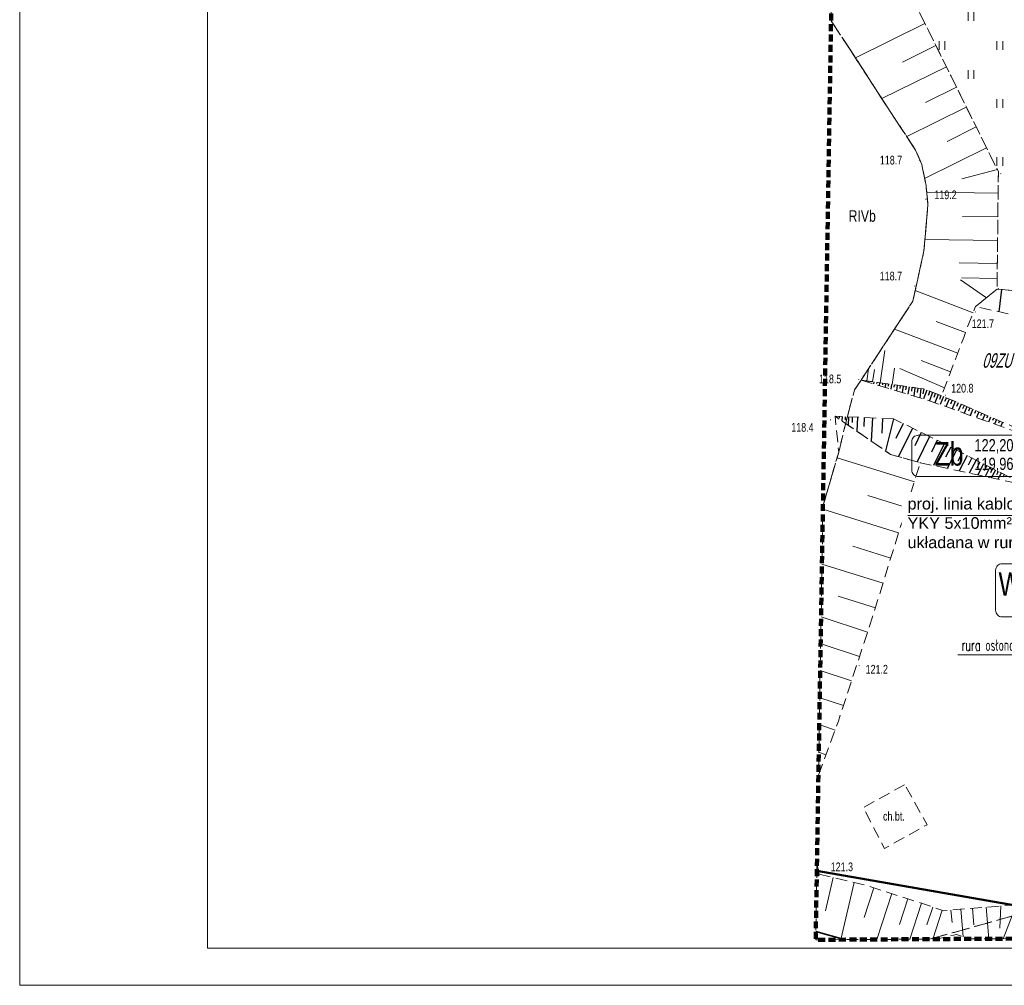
# Model space of a CAD drawing. Header units: millimetres. Extents: x 7464056 to 7464277, y 5957530 to 5957827.
# Tile 1 of 22: x 7464056 to 7464141, y 5957530 to 5957613. Entities that reach past the tile are written whole.
import ezdxf
from ezdxf.enums import TextEntityAlignment as Align

# ---------------------------------------------------------------- set-up
doc = ezdxf.new("R2010")
doc.units = ezdxf.units.MM
doc.header["$MEASUREMENT"] = 0
for name, pattern in [('1', [0.6, 0.3, -0.3]), ('1.0_0.5', [1.5, 1, -0.5]), ('2', [0.9, 0.6, -0.3]), ('CONTINOUS', [0]), ('egkk-500', [2, 1.5, -0.5]), ('egug-500', [1, 0.5, -0.5])]:
    doc.linetypes.add(name, pattern=pattern)
doc.layers.get('0').update_dxf_attribs({"color": 2, "linetype": 'CONTINUOUS', "lineweight": 0, "plot": 0})
for name, color, linetype in [('000 Inne (niezydentyfikowane)', 7, 'CONTINUOUS'), ('209-oznaczenie konturu klasyfikacyjnego', 7, 'CONTINUOUS'), ('217-kontur klasyfikacyjny', 7, 'CONTINUOUS'), ('218-kontur użytku gruntowego', 7, 'CONTINUOUS'), ('chodnik', 7, 'CONTINUOUS'), ('chodnik-Atr17', 7, 'CONTINUOUS'), ('ogrodzenie trwałe', 7, 'CONTINUOUS'), ('pikieta naturalna', 7, 'CONTINUOUS'), ('pikieta naturalna-Atr2', 7, 'CONTINUOUS'), ('skarpa nieumocniona', 7, 'CONTINUOUS'), ('trawnik', 7, 'CONTINUOUS'), ('Zakres', 7, 'CONTINUOUS')]:
    doc.layers.add(name, color=color, linetype=linetype)
for name, color, linetype, lineweight in [('__A-opisy', 7, 'CONTINUOUS', 20), ('__A-Tabelka', 7, 'CONTINUOUS', 18), ('E-kable elektryczne-opis', 7, 'CONTINOUS', 20), ('S-drenaż-opis', 124, 'CONTINUOUS', 20), ('S-kan-sanit-opis', 34, 'CONTINUOUS', 20)]:
    doc.layers.add(name, color=color, linetype=linetype, lineweight=lineweight)
doc.styles.add('SANIT', font='romans.shx', dxfattribs={"width": 0.7})
doc.styles.get("Standard").update_dxf_attribs({"font": 'Working1250', "width": 0.75})
doc.linetypes.add('902-500', pattern='A,3.75,0,[1,ksztalty.shx,S=0.5,R=0,X=0,Y=0],3.75', length=7.5)

# ---------------------------------------------------------------- blocks, each defined once
blk = doc.blocks.new('PW01')
at = {"linetype": 'Continuous', "lineweight": 13}
h = blk.add_hatch(color=0, dxfattribs=at)
edge = h.paths.add_edge_path()
edge.add_arc((0, 0), 0.045, 0, 360)
blk = doc.blocks.new('TU04')
at = {"color": 0, "linetype": 'Continuous', "lineweight": 13}
for p, q in [((0, 0), (0, 0.75)), ((0.5, 0), (0.5, 0.75))]:
    blk.add_line(p, q, dxfattribs=at)

msp = doc.modelspace()

# ---------------------------------------------------------------- linework, layer by layer
at = {"layer": '000 Inne (niezydentyfikowane)', "color": 7, "linetype": 'Continuous', "lineweight": 13}
for p, q in [((7464134.5, 5957612.84), (7464128.51, 5957609.86)), ((7464135.45, 5957610.93), (7464132.56, 5957609.5)), ((7464136.35, 5957609.1), (7464130.79, 5957606.35)), ((7464137.23, 5957607.33), (7464134.55, 5957606.01)), ((7464138.07, 5957605.62), (7464132.93, 5957603.08)), ((7464138.93, 5957603.92), (7464136.42, 5957602.66)), ((7464139.82, 5957602.11), (7464134.47, 5957599.47)), ((7464140.75, 5957600.23), (7464137.69, 5957599.44)), ((7464140.82, 5957598.2), (7464134.66, 5957598.28)), ((7464140.79, 5957596.16), (7464137.73, 5957596.19)), ((7464140.77, 5957594.1), (7464134.5, 5957594.2)), ((7464140.74, 5957592.14), (7464137.47, 5957592.19)), ((7464140.73, 5957590.85), (7464137.67, 5957590.89)), ((7464139.81, 5957589.18), (7464137.58, 5957590.73)), ((7464138.65, 5957587.88), (7464133.67, 5957589.81)), ((7464138.01, 5957586.17), (7464135.47, 5957587.13)), ((7464137.33, 5957584.4), (7464131.88, 5957586.47)), ((7464130.65, 5957581.84), (7464131.04, 5957584.62)), ((7464136.72, 5957582.79), (7464134.18, 5957583.75)), ((7464129.49, 5957582), (7464129.63, 5957583.05)), ((7464129.99, 5957581.93), (7464130.14, 5957582.99)), ((7464131.69, 5957581.69), (7464131.89, 5957583.1)), ((7464136.2, 5957581.41), (7464132.34, 5957583.07)), ((7464133.59, 5957573.31), (7464126.93, 5957575.37)), ((7464132.91, 5957571.1), (7464129.59, 5957572.13)), ((7464132.23, 5957568.9), (7464125.702, 5957570.928)), ((7464131.56, 5957566.72), (7464128.28, 5957567.74)), ((7464130.89, 5957564.57), (7464125.622, 5957566.201)), ((7464130.23, 5957562.43), (7464127.02, 5957563.43)), ((7464129.55, 5957560.33), (7464125.546, 5957561.646)), ((7464128.87, 5957558.24), (7464125.74, 5957559.27)), ((7464128.17, 5957556.13), (7464125.469, 5957557.016)), ((7464127.48, 5957554), (7464125.429, 5957554.666)), ((7464126.75, 5957551.87), (7464125.391, 5957552.366)), ((7464125.97, 5957549.76), (7464125.351, 5957549.987)), ((7464125.25, 5957540.14), (7464125.186, 5957540.129)), ((7464126.58, 5957539.17), (7464125.92, 5957536.29)), ((7464128.39, 5957538.75), (7464127.261, 5957533.813)), ((7464130.1, 5957538.29), (7464129.25, 5957535.71)), ((7464131.65, 5957537.78), (7464130.35, 5957533.831)), ((7464133.04, 5957537.33), (7464132.32, 5957535.13)), ((7464134.2, 5957536.95), (7464133.191, 5957533.848)), ((7464135.18, 5957536.62), (7464134.67, 5957535.08)), ((7464139.78, 5957536.61), (7464140.003, 5957533.888)), ((7464141.06, 5957536.72), (7464140.95, 5957534.81)), ((7464142.29, 5957536.57), (7464141.241, 5957533.896)), ((7464136, 5957536.35), (7464135.186, 5957533.86)), ((7464136.75, 5957536.36), (7464136.84, 5957535.28)), ((7464137.6, 5957536.43), (7464137.79, 5957534.06)), ((7464138.6, 5957536.52), (7464138.72, 5957535.09))]:
    msp.add_line(p, q, dxfattribs=at)
at = {"layer": '000 Inne (niezydentyfikowane)', "color": 253, "linetype": '1', "lineweight": 13, "flags": 128}
msp.add_lwpolyline([(7464125.18, 5957539.755), (7464144.12, 5957536.43), (7464189.787, 5957545.447), (7464191.47, 5957545.78), (7464191.954, 5957545.875), (7464194.899, 5957546.456), (7464194.92, 5957546.46), (7464206.32, 5957560.132), (7464215.369, 5957570.98), (7464209.991, 5957575.1), (7464205.521, 5957578.87), (7464201.941, 5957582.25), (7464198.51, 5957586.21), (7464195.97, 5957590.71), (7464195.967, 5957590.719), (7464186.213, 5957609.558), (7464182.663, 5957614.998), (7464176.499, 5957625.621), (7464176.492, 5957625.631), (7464162.981, 5957648.914), (7464162.94, 5957648.984), (7464158.056, 5957657.401), (7464158.016, 5957657.47)], dxfattribs=at)
at = {"layer": '000 Inne (niezydentyfikowane)', "color": 56, "linetype": 'Continuous', "lineweight": 50, "flags": 128}
for points in [[(7464126.431, 5957614.494), (7464156.208, 5957632.058), (7464163.514, 5957619.798), (7464156.749, 5957590.749), (7464156.689, 5957582.483), (7464160.044, 5957570.443), (7464166.573, 5957560.859), (7464191.954, 5957545.875), (7464191.47, 5957545.78), (7464189.787, 5957545.447), (7464144.12, 5957536.43), (7464125.18, 5957539.755)], [(7464125.18, 5957539.755), (7464144.12, 5957536.43), (7464189.787, 5957545.447), (7464192.159, 5957543.5), (7464193.823, 5957534.207)]]:
    msp.add_lwpolyline(points, dxfattribs=at)
at = {"layer": '000 Inne (niezydentyfikowane)', "color": 7, "linetype": 'Continuous', "lineweight": 25, "flags": 128}
for points in [[(7464141.1, 5957589.89), (7464140.89, 5957587.97)], [(7464129.07, 5957582.06), (7464129.07, 5957582.05)], [(7464129.33, 5957582.02), (7464129.32, 5957582)], [(7464129.58, 5957581.99), (7464129.57, 5957581.9)], [(7464129.83, 5957581.95), (7464129.82, 5957581.89)], [(7464130.09, 5957581.92), (7464130.06, 5957581.75)], [(7464130.34, 5957581.88), (7464130.33, 5957581.78)], [(7464130.59, 5957581.84), (7464130.56, 5957581.6)], [(7464130.85, 5957581.81), (7464130.83, 5957581.67)], [(7464131.1, 5957581.77), (7464131.06, 5957581.45)], [(7464131.35, 5957581.74), (7464131.33, 5957581.56)], [(7464131.61, 5957581.7), (7464131.55, 5957581.3)], [(7464131.86, 5957581.67), (7464131.83, 5957581.45)], [(7464132.12, 5957581.63), (7464132.05, 5957581.15)], [(7464132.37, 5957581.59), (7464132.33, 5957581.34)], [(7464132.62, 5957581.56), (7464132.55, 5957581)], [(7464132.88, 5957581.52), (7464132.84, 5957581.23)], [(7464133.13, 5957581.49), (7464133.04, 5957580.85)], [(7464133.38, 5957581.45), (7464133.34, 5957581.12)], [(7464133.64, 5957581.42), (7464133.54, 5957580.7)], [(7464133.89, 5957581.38), (7464133.84, 5957581.01)], [(7464134.16, 5957581.34), (7464134.05, 5957580.55)], [(7464134.42, 5957581.3), (7464134.31, 5957580.9)], [(7464134.67, 5957581.2), (7464134.39, 5957580.45)], [(7464134.92, 5957581.11), (7464134.78, 5957580.74)], [(7464135.16, 5957581.02), (7464134.89, 5957580.29)], [(7464135.4, 5957580.93), (7464135.27, 5957580.57)], [(7464135.64, 5957580.84), (7464135.37, 5957580.12)], [(7464135.88, 5957580.75), (7464135.75, 5957580.39)], [(7464136.11, 5957580.66), (7464135.81, 5957579.96)], [(7464136.35, 5957580.55), (7464136.2, 5957580.22)], [(7464136.6, 5957580.44), (7464136.31, 5957579.78)], [(7464136.86, 5957580.33), (7464136.72, 5957580.01)], [(7464137.11, 5957580.22), (7464136.84, 5957579.6)], [(7464137.37, 5957580.11), (7464137.23, 5957579.81)], [(7464137.62, 5957580), (7464137.36, 5957579.41)], [(7464137.88, 5957579.89), (7464137.75, 5957579.6)], [(7464138.13, 5957579.78), (7464137.89, 5957579.22)], [(7464138.39, 5957579.67), (7464138.27, 5957579.4)], [(7464138.64, 5957579.56), (7464138.41, 5957579.03)], [(7464138.9, 5957579.45), (7464138.79, 5957579.19)], [(7464139.15, 5957579.34), (7464138.94, 5957578.84)], [(7464139.41, 5957579.23), (7464139.3, 5957578.99)], [(7464139.66, 5957579.12), (7464139.46, 5957578.65)], [(7464139.92, 5957579), (7464139.82, 5957578.78)], [(7464126.84, 5957578.96), (7464126.84, 5957578.9)], [(7464127.11, 5957578.94), (7464127.1, 5957578.83)], [(7464127.37, 5957578.93), (7464127.35, 5957578.55)], [(7464127.63, 5957578.92), (7464127.62, 5957578.64)], [(7464127.9, 5957578.91), (7464127.87, 5957578.19)], [(7464128.24, 5957578.89), (7464128.22, 5957578.43)], [(7464128.68, 5957578.87), (7464128.63, 5957577.67)], [(7464129.25, 5957578.85), (7464129.22, 5957578.07)], [(7464129.97, 5957578.81), (7464129.88, 5957576.81)], [(7464130.84, 5957578.77), (7464130.78, 5957577.5)], [(7464131.78, 5957578.73), (7464131.1, 5957575.98)], [(7464132.62, 5957578.33), (7464132, 5957577.05)], [(7464140.17, 5957578.89), (7464139.99, 5957578.46)], [(7464140.43, 5957578.78), (7464140.34, 5957578.58)], [(7464140.68, 5957578.67), (7464140.51, 5957578.28)], [(7464140.94, 5957578.56), (7464140.86, 5957578.37)], [(7464141.19, 5957578.45), (7464141.04, 5957578.09)], [(7464133.43, 5957577.93), (7464132.22, 5957575.48)], [(7464134.18, 5957577.56), (7464133.62, 5957576.4)], [(7464134.89, 5957577.21), (7464133.82, 5957575.03)], [(7464135.56, 5957576.89), (7464135.06, 5957575.87)], [(7464136.17, 5957576.59), (7464135.25, 5957574.71)], [(7464136.73, 5957576.3), (7464136.29, 5957575.44)], [(7464137.24, 5957576.04), (7464136.43, 5957574.46)], [(7464137.72, 5957575.8), (7464137.34, 5957575.07)], [(7464138.15, 5957575.57), (7464137.46, 5957574.24)], [(7464138.55, 5957575.37), (7464138.23, 5957574.75)], [(7464138.91, 5957575.18), (7464138.33, 5957574.05)], [(7464139.25, 5957575), (7464138.98, 5957574.49)], [(7464139.56, 5957574.85), (7464139.07, 5957573.89)], [(7464139.84, 5957574.7), (7464139.62, 5957574.26)], [(7464140.1, 5957574.56), (7464139.69, 5957573.76)], [(7464140.34, 5957574.44), (7464140.15, 5957574.07)], [(7464140.58, 5957574.32), (7464140.23, 5957573.65)], [(7464140.83, 5957574.19), (7464140.67, 5957573.89)], [(7464141.08, 5957574.06), (7464140.8, 5957573.53)], [(7464141.33, 5957573.93), (7464141.21, 5957573.7)]]:
    msp.add_lwpolyline(points, dxfattribs=at)
at = {"layer": '000 Inne (niezydentyfikowane)', "color": 253, "linetype": '1', "lineweight": 25, "flags": 128}
msp.add_lwpolyline([(7464189.787, 5957545.447), (7464144.12, 5957536.43), (7464125.18, 5957539.755)], dxfattribs=at)
at = {"layer": '217-kontur klasyfikacyjny', "color": 92, "linetype": 'egkk-500', "lineweight": 18, "flags": 128}
for points in [[(7464128.16, 5957610.41), (7464126.407, 5957613.067)], [(7464131.29, 5957605.57), (7464128.16, 5957610.41)], [(7464133.7, 5957601.91), (7464131.29, 5957605.57)], [(7464134.23, 5957600.66), (7464133.7, 5957601.91)], [(7464134.6, 5957598.86), (7464134.23, 5957600.66)], [(7464134.76, 5957597.25), (7464134.6, 5957598.86)], [(7464134.42, 5957593.21), (7464134.76, 5957597.25)], [(7464133.46, 5957588.88), (7464134.42, 5957593.21)], [(7464128.99, 5957582.07), (7464133.46, 5957588.88)], [(7464128.44, 5957581.23), (7464128.99, 5957582.07)], [(7464127.84, 5957579.06), (7464128.44, 5957581.23)], [(7464127.07, 5957575.86), (7464127.84, 5957579.06)], [(7464125.706, 5957571.202), (7464127.07, 5957575.86)], [(7464144.12, 5957536.43), (7464134.908, 5957533.858)]]:
    msp.add_lwpolyline(points, dxfattribs=at)
at = {"layer": '218-kontur użytku gruntowego', "color": 3, "linetype": 'egug-500', "lineweight": 18, "flags": 128}
for points in [[(7464128.16, 5957610.41), (7464126.407, 5957613.067)], [(7464126.407, 5957613.067), (7464128.16, 5957610.41)], [(7464131.29, 5957605.57), (7464128.16, 5957610.41)], [(7464128.16, 5957610.41), (7464131.29, 5957605.57)], [(7464133.7, 5957601.91), (7464131.29, 5957605.57)], [(7464131.29, 5957605.57), (7464133.7, 5957601.91)], [(7464134.23, 5957600.66), (7464133.7, 5957601.91)], [(7464133.7, 5957601.91), (7464134.23, 5957600.66)], [(7464134.6, 5957598.86), (7464134.23, 5957600.66)], [(7464134.23, 5957600.66), (7464134.6, 5957598.86)], [(7464134.76, 5957597.25), (7464134.6, 5957598.86)], [(7464134.6, 5957598.86), (7464134.76, 5957597.25)], [(7464134.42, 5957593.21), (7464134.76, 5957597.25)], [(7464134.76, 5957597.25), (7464134.42, 5957593.21)], [(7464133.46, 5957588.88), (7464134.42, 5957593.21)], [(7464134.42, 5957593.21), (7464133.46, 5957588.88)], [(7464128.99, 5957582.07), (7464133.46, 5957588.88)], [(7464133.46, 5957588.88), (7464128.99, 5957582.07)], [(7464128.44, 5957581.23), (7464128.99, 5957582.07)], [(7464128.99, 5957582.07), (7464128.44, 5957581.23)], [(7464127.84, 5957579.06), (7464128.44, 5957581.23)], [(7464128.44, 5957581.23), (7464127.84, 5957579.06)], [(7464127.07, 5957575.86), (7464127.84, 5957579.06)], [(7464127.84, 5957579.06), (7464127.07, 5957575.86)], [(7464125.706, 5957571.202), (7464127.07, 5957575.86)], [(7464127.07, 5957575.86), (7464125.706, 5957571.202)], [(7464144.12, 5957536.43), (7464134.908, 5957533.858)], [(7464134.908, 5957533.858), (7464144.12, 5957536.43)]]:
    msp.add_lwpolyline(points, dxfattribs=at)
at = {"layer": '__A-opisy', "color": 0, "ltscale": 0.25}
msp.add_line((7464137.349, 5957558.37), (7464165.425, 5957558.37), dxfattribs=at)
at = {"layer": '__A-Tabelka', "ltscale": 5}
for points in [[(7464266.428, 5957826.876), (7464056.428, 5957826.876), (7464056.428, 5957529.876), (7464266.428, 5957529.876)], [(7464263.228, 5957823.676), (7464072.628, 5957823.676), (7464072.628, 5957533.076), (7464263.228, 5957533.076)]]:
    msp.add_lwpolyline(points, close=True, dxfattribs=at)
at = {"layer": 'chodnik', "color": 7, "linetype": '1.0_0.5', "lineweight": 18, "flags": 128}
msp.add_lwpolyline([(7464132.75, 5957547.18), (7464129.18, 5957545.2), (7464131.01, 5957541.67), (7464134.7, 5957543.73)], close=True, dxfattribs=at)
at = {"layer": 'ogrodzenie trwałe', "color": 7, "linetype": '902-500', "lineweight": 35, "flags": 128}
msp.add_lwpolyline([(7464127.541, 5957533.815), (7464125.092, 5957534.516)], dxfattribs=at)
at = {"layer": 'S-drenaż-opis', "color": 94, "ltscale": 0.01}
msp.add_lwpolyline([(7464141.164, 5957561.653), (7464149.874, 5957561.653, 0.414214), (7464150.439, 5957562.218), (7464150.439, 5957565.675, 0.414214), (7464149.874, 5957566.24), (7464141.164, 5957566.24, 0.414214), (7464140.599, 5957565.675), (7464140.599, 5957562.218, 0.414214), (7464141.164, 5957561.653)], format="xyb", dxfattribs=at)
at = {"layer": 'S-kan-sanit-opis', "ltscale": 0.01}
msp.add_lwpolyline([(7464133.931, 5957573.76), (7464143.274, 5957573.76, 0.414214), (7464143.839, 5957574.325), (7464143.839, 5957576.756, 0.414214), (7464143.274, 5957577.321), (7464133.931, 5957577.321, 0.414214), (7464133.366, 5957576.756), (7464133.366, 5957574.325, 0.414214), (7464133.931, 5957573.76)], format="xyb", dxfattribs=at)
at = {"layer": 'skarpa nieumocniona', "color": 7, "linetype": '1.0_0.5', "lineweight": 18, "flags": 128}
for points in [[(7464127.3, 5957626.93), (7464128.74, 5957624.11), (7464130.15, 5957621.38), (7464131.45, 5957618.86), (7464132.92, 5957616.01), (7464134.22, 5957613.41), (7464135.53, 5957610.77), (7464136.76, 5957608.28), (7464138.08, 5957605.61), (7464139.3, 5957603.17), (7464140.84, 5957600.05), (7464140.8, 5957596.99), (7464140.78, 5957594.74), (7464140.75, 5957592.73), (7464140.72, 5957590.36), (7464140.72, 5957589.93), (7464138.86, 5957588.41), (7464138.6, 5957587.74), (7464137.85, 5957585.76), (7464137.14, 5957583.89), (7464136.3, 5957581.68), (7464135.94, 5957580.73), (7464134.39, 5957581.31), (7464133.88, 5957581.38), (7464132.58, 5957581.57), (7464131.29, 5957581.75), (7464128.99, 5957582.07), (7464133.46, 5957588.88), (7464134.42, 5957593.21), (7464134.76, 5957597.25), (7464134.6, 5957598.86), (7464134.23, 5957600.66), (7464133.7, 5957601.91), (7464131.29, 5957605.57), (7464128.16, 5957610.41), (7464126.41, 5957613.07), (7464126.66, 5957628.17)], [(7464127.3, 5957626.93), (7464128.74, 5957624.11), (7464130.15, 5957621.38), (7464131.45, 5957618.86), (7464132.92, 5957616.01), (7464134.22, 5957613.41), (7464135.53, 5957610.77), (7464136.76, 5957608.28), (7464138.08, 5957605.61), (7464139.3, 5957603.17), (7464140.84, 5957600.05), (7464140.8, 5957596.99), (7464140.78, 5957594.74), (7464140.75, 5957592.73), (7464140.72, 5957590.36), (7464140.72, 5957589.93), (7464138.86, 5957588.41), (7464138.6, 5957587.74), (7464137.85, 5957585.76), (7464137.14, 5957583.89), (7464136.3, 5957581.68), (7464135.94, 5957580.73), (7464134.39, 5957581.31), (7464133.88, 5957581.38), (7464132.58, 5957581.57), (7464131.29, 5957581.75), (7464128.99, 5957582.07), (7464133.46, 5957588.88), (7464134.42, 5957593.21), (7464134.76, 5957597.25), (7464134.6, 5957598.86), (7464134.23, 5957600.66), (7464133.7, 5957601.91), (7464131.29, 5957605.57), (7464128.16, 5957610.41), (7464126.41, 5957613.07), (7464126.66, 5957628.17)], [(7464139.72, 5957589.11), (7464138.86, 5957588.41), (7464152.9, 5957585.36), (7464160.26, 5957594.71), (7464160.29, 5957594.84), (7464161.2, 5957598.62), (7464161.74, 5957600.9), (7464162.34, 5957603.42), (7464162.72, 5957605.07), (7464163.24, 5957607.29), (7464163.75, 5957609.44), (7464162.14, 5957607.54), (7464160.59, 5957605.13), (7464158.88, 5957598.62), (7464149.75, 5957588.95), (7464140.72, 5957589.93)], [(7464139.72, 5957589.11), (7464138.86, 5957588.41), (7464152.9, 5957585.36), (7464160.26, 5957594.71), (7464160.29, 5957594.84), (7464161.2, 5957598.62), (7464161.74, 5957600.9), (7464162.34, 5957603.42), (7464162.72, 5957605.07), (7464163.24, 5957607.29), (7464163.75, 5957609.44), (7464162.14, 5957607.54), (7464160.59, 5957605.13), (7464158.88, 5957598.62), (7464149.75, 5957588.95), (7464140.72, 5957589.93)], [(7464128.99, 5957582.07), (7464134.82, 5957580.32), (7464138.33, 5957579.06), (7464143.59, 5957577.17), (7464142.38, 5957577.94), (7464139.79, 5957579.06), (7464135.94, 5957580.73), (7464134.39, 5957581.31)], [(7464128.99, 5957582.07), (7464134.82, 5957580.32), (7464138.33, 5957579.06), (7464143.59, 5957577.17), (7464142.38, 5957577.94), (7464139.79, 5957579.06), (7464135.94, 5957580.73), (7464134.39, 5957581.31)], [(7464131.54, 5957575.67), (7464134.1, 5957574.95), (7464130.1, 5957562.01), (7464127.04, 5957552.67), (7464125.32, 5957547.97), (7464125.71, 5957571.2), (7464127.07, 5957575.86), (7464126.75, 5957578.96)], [(7464131.54, 5957575.67), (7464134.1, 5957574.95), (7464130.1, 5957562.01), (7464127.04, 5957552.67), (7464125.32, 5957547.97), (7464125.71, 5957571.2), (7464127.07, 5957575.86), (7464126.75, 5957578.96)], [(7464131.8, 5957578.73), (7464126.75, 5957578.96), (7464131.54, 5957575.67), (7464134.1, 5957574.95), (7464143.04, 5957573.05), (7464136.27, 5957576.54)], [(7464131.8, 5957578.73), (7464126.75, 5957578.96), (7464131.54, 5957575.67), (7464134.1, 5957574.95), (7464143.04, 5957573.05), (7464136.27, 5957576.54)], [(7464125.37, 5957539.45), (7464129.37, 5957538.53), (7464136.14, 5957536.31), (7464141.99, 5957536.8), (7464145.77, 5957533.92), (7464138.27, 5957533.88), (7464137.23, 5957534.27), (7464135.52, 5957533.86), (7464125.08, 5957533.8), (7464125.19, 5957540.45)], [(7464125.37, 5957539.45), (7464129.37, 5957538.53), (7464136.14, 5957536.31), (7464141.99, 5957536.8), (7464145.77, 5957533.92), (7464138.27, 5957533.88), (7464137.23, 5957534.27), (7464135.52, 5957533.86), (7464125.08, 5957533.8), (7464125.19, 5957540.45)]]:
    msp.add_lwpolyline(points, close=True, dxfattribs=at)
at = {"layer": 'trawnik', "color": 7, "linetype": '1.0_0.5', "lineweight": 18, "flags": 128}
msp.add_lwpolyline([(7464137.77, 5957671.55), (7464145.7, 5957658.29), (7464153.31, 5957645.2), (7464161.81, 5957630.88), (7464165.59, 5957624.29), (7464166.01, 5957623.09), (7464166.28, 5957621.51), (7464166.24, 5957620.22), (7464165.92, 5957618.44), (7464165.25, 5957616.11), (7464164.7, 5957613.53), (7464163.75, 5957609.44), (7464162.14, 5957607.54), (7464160.59, 5957605.13), (7464158.88, 5957598.62), (7464149.75, 5957588.95), (7464140.72, 5957589.93), (7464140.72, 5957590.36), (7464140.75, 5957592.73), (7464140.78, 5957594.74), (7464140.8, 5957596.99), (7464140.84, 5957600.05), (7464139.3, 5957603.17), (7464138.08, 5957605.61), (7464136.76, 5957608.28), (7464135.53, 5957610.77), (7464134.22, 5957613.41), (7464132.92, 5957616.01), (7464131.45, 5957618.86), (7464130.15, 5957621.38), (7464128.74, 5957624.11), (7464127.3, 5957626.93), (7464126.66, 5957628.17), (7464126.84, 5957638.93), (7464127.02, 5957656.52), (7464119.12, 5957670.16), (7464132.26, 5957677.67)], close=True, dxfattribs=at)
at = {"layer": 'Zakres', "color": 134, "linetype": '2', "lineweight": 90, "flags": 128}
msp.add_lwpolyline([(7464273.07, 5957642.1), (7464173.57, 5957639.94), (7464098.51, 5957764.09), (7464073.29, 5957749.31), (7464127.02, 5957656.52), (7464126.84, 5957638.93), (7464125.08, 5957533.8), (7464273.77, 5957534.68)], close=True, dxfattribs=at)

# ---------------------------------------------------------------- block references
at = {"layer": 'pikieta naturalna', "color": 7, "linetype": 'Continuous', "lineweight": 13}
for p in [(7464134.04, 5957601.04), (7464141.05, 5957599.88), (7464134.57, 5957597.68), (7464133.61, 5957590.19), (7464140.84, 5957589.98), (7464138.86, 5957587.95), (7464128.8, 5957582.12), (7464136.29, 5957580.78), (7464126.36, 5957578.65), (7464128.84, 5957557.44), (7464125.38, 5957539.37)]:
    msp.add_blockref('PW01', p, dxfattribs=at)
at = {"layer": 'trawnik', "color": 7, "linetype": 'Continuous', "lineweight": 18}
for p in [(7464138.219, 5957613.049), (7464135.719, 5957610.549), (7464140.719, 5957610.549), (7464138.219, 5957608.049), (7464140.719, 5957605.549), (7464140.719, 5957600.549)]:
    msp.add_blockref('TU04', p, dxfattribs=at)

# ---------------------------------------------------------------- texts
at = {"layer": '000 Inne (niezydentyfikowane)', "color": 56, "linetype": 'Continuous', "lineweight": 13, "oblique": 15, "width": 0.624}
msp.add_text('09ZU', height=1.25, dxfattribs=at).set_placement((7464139.44, 5957583.14))
at = {"layer": '209-oznaczenie konturu klasyfikacyjnego', "color": 3, "linetype": 'Continuous', "lineweight": 18, "width": 0.79}
msp.add_text('RIVb', height=1, dxfattribs=at).set_placement((7464127.92, 5957596.73), align=Align.TOP_LEFT)
at = {"layer": '__A-opisy', "color": 0, "style": 'SANIT', "width": 0.6}
msp.add_text('rura osłonowa stalowa Dn100 (%%c114,3x4,0mm) L=12,30m, ', height=1, dxfattribs=at).set_placement((7464137.659, 5957558.714))
at = {"layer": 'chodnik-Atr17', "color": 7, "width": 0.765}
msp.add_text('ch.bt.', height=0.75, dxfattribs=at).set_placement((7464130.89, 5957544.08))
at = {"layer": 'pikieta naturalna-Atr2', "color": 7, "width": 0.765}
for s, p in [('118.7', (7464130.62, 5957600.67)), ('119.2', (7464135.32, 5957597.68)), ('118.7', (7464130.61, 5957590.67)), ('121.7', (7464138.54, 5957586.56)), ('118.5', (7464125.37, 5957581.8)), ('120.8', (7464136.77, 5957581)), ('118.4', (7464122.98, 5957577.62)), ('121.2', (7464129.39, 5957556.76)), ('121.3', (7464126.38, 5957539.72))]:
    msp.add_text(s, height=0.75, dxfattribs=at).set_placement(p)
at = {"layer": 'S-drenaż-opis', "color": 94, "ltscale": 0.01, "insert": (7464145.227, 5957563.445), "char_height": 2.0304, "attachment_point": 9}
msp.add_mtext('{\\fArial|b0|i0|c0|p0;Wd2}', dxfattribs=at)
at = {"layer": 'S-kan-sanit-opis', "ltscale": 0.01}
for s, insert, char_height, attachment_point in [('{\\fArial|b0|i0|c0|p0;Zb}', (7464137.83, 5957574.668), 2.0304, 9), ('{\\fArial|b0|i0|c0|p0;122,20}', (7464138.774, 5957575.738), 1.0512, 7), ('{\\fArial|b0|i0|c0|p0;119,96}', (7464138.774, 5957575.378), 1.0512, 1)]:
    msp.add_mtext(s, dxfattribs=dict(at, insert=insert, char_height=char_height, attachment_point=attachment_point))

# ---------------------------------------------------------------- next in the draw order: texts
at = {"layer": 'E-kable elektryczne-opis', "insert": (7464133.004, 5957569.595), "char_height": 1, "width": 22.7143, "attachment_point": 4, "bg_fill": 2}
msp.add_mtext('{\\W1;\\fArial|b0|i0|c238|p34;proj. linia kablowa nN\\PYKY 5x10mm²\\Pukładana w rurze ochronnej }', dxfattribs=at)

# ---------------------------------------------------------------- next in the draw order: linework, layer by layer
at = {"layer": 'E-kable elektryczne-opis', "linetype": 'CONTINOUS'}
msp.add_lwpolyline([(7464156.133, 5957576.881), (7464156.133, 5957576.881), (7464146.738, 5957570.41), (7464133.029, 5957570.41)], dxfattribs=at)

doc.saveas('drawing.dxf')
